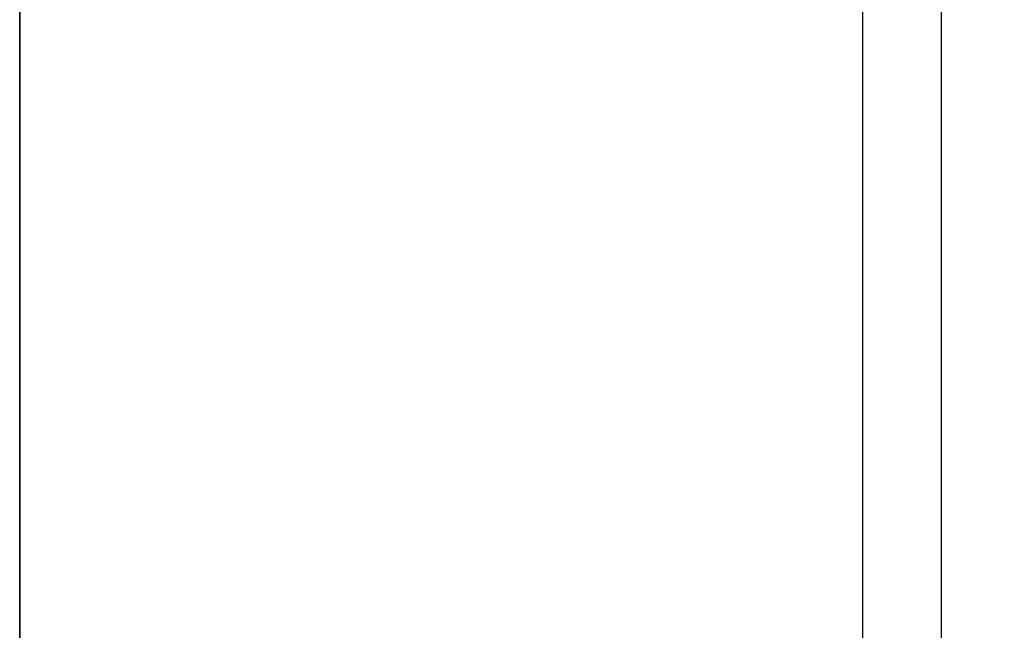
# Model space of a CAD drawing. Header units: millimetres. Extents: x 6161 to 8965, y -9035 to -5431.
# Tile 86 of 256: x 7364.03 to 7376.53, y -6818.45 to -6810.7. Entities that reach past the tile are written whole.
import ezdxf

# ---------------------------------------------------------------- set-up
doc = ezdxf.new("R2010")
doc.units = ezdxf.units.MM
doc.layers.add('Wyposazenie Wew - Urzadzenia Sanitarne', color=6, linetype='Continuous')
doc.layers.add('Ściany', color=7, linetype='Continuous')

# ---------------------------------------------------------------- blocks, each defined once
blk = doc.blocks.new('ROCA DAMA_60x32')
for p, q in [((-23, -10.7), (23, -10.7)), ((-22, -11.7), (22, -11.7))]:
    blk.add_line(p, q)
blk.add_lwpolyline([(-30, -1.5, -0.414214), (-28.5, 0), (28.5, 0, -0.414214), (30, -1.5), (30, -27, -0.414214), (25, -32), (-25, -32, -0.414214), (-30, -27), (-30, -1.5)], format="xyb")

msp = doc.modelspace()

# ---------------------------------------------------------------- linework, layer by layer
at = {"layer": 'Ściany'}
msp.add_lwpolyline([(7799.668, -7008.317), (7524.031, -7008.317), (7524.031, -6794.85), (7514.031, -6794.85), (7514.031, -6898.317), (7504.031, -6898.317), (7504.031, -6908.317), (7514.031, -6908.317), (7514.031, -7008.317), (7374.031, -7008.317), (7374.031, -6908.317), (7414.031, -6908.317), (7414.031, -6898.317), (7364.031, -6898.317), (7364.031, -6639.85)], dxfattribs=at)

# ---------------------------------------------------------------- block references
at = {"layer": 'Wyposazenie Wew - Urzadzenia Sanitarne', "xscale": -1, "rotation": 89.99999999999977}
msp.add_blockref('ROCA DAMA_60x32', (7364.031, -6802.987), dxfattribs=at)

doc.saveas('drawing.dxf')
